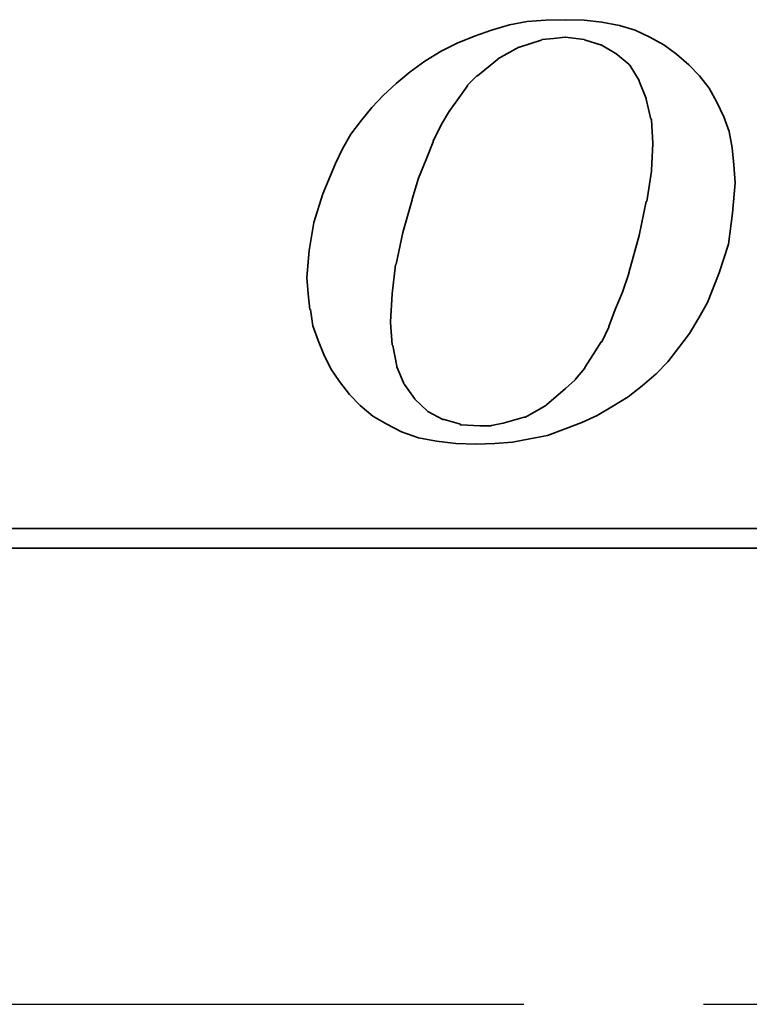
# Model space of a CAD drawing. Header units: millimetres. Extents: x -96 to 288, y -107 to 135.
# Tile 33 of 52: x 206.34 to 211.42, y 0 to 6.84. Entities that reach past the tile are written whole.
import ezdxf

# ---------------------------------------------------------------- set-up
doc = ezdxf.new("R2010")
doc.units = ezdxf.units.MM
doc.linetypes.add('CENTER', pattern=[2, 1.25, -0.25, 0.25, -0.25])
for name, color, linetype in [('CL', 1, 'CENTER'), ('DIM', 4, 'Continuous'), ('layer 1', 7, 'Continuous')]:
    doc.layers.add(name, color=color, linetype=linetype)

# ---------------------------------------------------------------- blocks, each defined once
blk = doc.blocks.new('TBI MOTION logo(完整正式版)')
at = {"layer": 'layer 1', "color": 22, "lineweight": 35}
for points, knots in [([(-11.34375, -6.98375), (-11.34375, -6.98375), (-10.91375, -7.43875), (-10.91375, -7.43875), (-10.91375, -7.43875), (-10.91375, -7.43875), (-10.38625, -7.87125), (-10.38625, -7.87125), (-10.38625, -7.87125), (-10.38625, -7.87125), (-9.81125, -8.20375), (-9.81125, -8.20375), (-9.81125, -8.20375), (-9.81125, -8.20375), (-9.21125, -8.51875), (-9.21125, -8.51875), (-9.21125, -8.51875), (-9.21125, -8.51875), (-8.51625, -8.75875), (-8.51625, -8.75875), (-8.51625, -8.75875), (-8.51625, -8.75875), (-7.77125, -8.90375), (-7.77125, -8.90375), (-7.77125, -8.90375), (-7.77125, -8.90375), (-6.97875, -8.99875), (-6.97875, -8.99875), (-6.97875, -8.99875), (-6.97875, -8.99875), (-6.14125, -9.02375), (-6.14125, -9.02375), (-6.14125, -9.02375), (-6.14125, -9.02375), (-5.37125, -8.99875), (-5.37125, -8.99875), (-5.37125, -8.99875), (-5.37125, -8.99875), (-4.65375, -8.94875), (-4.65375, -8.94875), (-4.65375, -8.94875), (-4.65375, -8.94875), (-3.93375, -8.80625), (-3.93375, -8.80625), (-3.93375, -8.80625), (-3.93375, -8.80625), (-3.21375, -8.66375), (-3.21375, -8.66375), (-3.21375, -8.66375), (-3.21375, -8.66375), (-2.49375, -8.39875), (-2.49375, -8.39875), (-2.49375, -8.39875), (-2.49375, -8.39875), (-1.79875, -8.13375), (-1.79875, -8.13375), (-1.79875, -8.13375), (-1.79875, -8.13375), (-1.17375, -7.84375), (-1.17375, -7.84375), (-1.17375, -7.84375), (-1.17375, -7.84375), (-0.52375, -7.46375), (-0.52375, -7.46375), (-0.52375, -7.46375), (-0.52375, -7.46375), (0.10124, -7.07875), (0.10124, -7.07875), (0.10124, -7.07875), (0.10124, -7.07875), (0.67625, -6.62375), (0.67625, -6.62375), (0.67625, -6.62375), (0.67625, -6.62375), (1.24874, -6.14375), (1.24874, -6.14375), (1.24874, -6.14375), (1.24874, -6.14375), (1.72874, -5.64125), (1.72874, -5.64125), (1.72874, -5.64125), (1.72874, -5.64125), (2.18624, -5.06375), (2.18624, -5.06375), (2.18624, -5.06375), (2.18624, -5.06375), (2.61625, -4.48874), (2.61625, -4.48874), (2.61625, -4.48874), (2.61625, -4.48874), (3.00125, -3.83874), (3.00125, -3.83874), (3.00125, -3.83874), (3.00125, -3.83874), (3.36124, -3.21374), (3.36124, -3.21374), (3.36124, -3.21374), (3.36124, -3.21374), (3.84374, -1.99125), (3.84374, -1.99125), (3.84374, -1.99125), (3.84374, -1.99125), (4.22625, -0.81875), (4.22625, -0.81875), (4.22625, -0.81875), (4.22625, -0.81875), (4.39125, 0.45624), (4.39125, 0.45624), (4.39125, 0.45624), (4.39125, 0.45624), (4.48874, 1.70124), (4.48874, 1.70124), (4.48874, 1.70124), (4.48874, 1.70124), (4.43874, 2.44625), (4.43874, 2.44625), (4.43874, 2.44625), (4.43874, 2.44625), (4.36874, 3.14125), (4.36874, 3.14125), (4.36874, 3.14125), (4.36874, 3.14125), (4.25125, 3.81125), (4.25125, 3.81125), (4.25125, 3.81125), (4.25125, 3.81125), (4.03124, 4.41125), (4.03124, 4.41125), (4.03124, 4.41125), (4.03124, 4.41125), (3.74374, 5.01125), (3.74374, 5.01125), (3.74374, 5.01125), (3.74374, 5.01125), (3.43124, 5.58875), (3.43124, 5.58875), (3.43124, 5.58875), (3.43124, 5.58875), (3.02625, 6.09125), (3.02625, 6.09125), (3.02625, 6.09125), (3.02625, 6.09125), (2.59374, 6.54875), (2.59374, 6.54875), (2.59374, 6.54875), (2.59374, 6.54875), (2.09124, 6.98125), (2.09124, 6.98125), (2.09124, 6.98125), (2.09124, 6.98125), (1.56124, 7.36625), (1.56124, 7.36625), (1.56124, 7.36625), (1.56124, 7.36625), (0.98624, 7.67625), (0.98624, 7.67625), (0.98624, 7.67625), (0.98624, 7.67625), (0.38624, 7.96375), (0.38624, 7.96375), (0.38624, 7.96375), (0.38624, 7.96375), (-0.25875, 8.15625), (-0.25875, 8.15625), (-0.25875, 8.15625), (-0.25875, 8.15625), (-0.98125, 8.30125), (-0.98125, 8.30125), (-0.98125, 8.30125), (-0.98125, 8.30125), (-1.70124, 8.37125), (-1.70124, 8.37125), (-1.70124, 8.37125), (-1.70124, 8.37125), (-2.49375, 8.39624), (-2.49375, 8.39624), (-2.49375, 8.39624), (-2.49375, 8.39624), (-3.28625, 8.37125), (-3.28625, 8.37125), (-3.28625, 8.37125), (-3.28625, 8.37125), (-4.05125, 8.32125), (-4.05125, 8.32125), (-4.05125, 8.32125), (-4.05125, 8.32125), (-4.77375, 8.18125), (-4.77375, 8.18125), (-4.77375, 8.18125), (-4.77375, 8.18125), (-5.51625, 7.96375), (-5.51625, 7.96375), (-5.51625, 7.96375), (-5.51625, 7.96375), (-6.21125, 7.72625), (-6.21125, 7.72625), (-6.21125, 7.72625), (-6.21125, 7.72625), (-6.92875, 7.43625), (-6.92875, 7.43625), (-6.92875, 7.43625), (-6.92875, 7.43625), (-7.57875, 7.10125), (-7.57875, 7.10125), (-7.57875, 7.10125), (-7.57875, 7.10125), (-8.24875, 6.69125), (-8.24875, 6.69125), (-8.24875, 6.69125), (-8.24875, 6.69125), (-8.84875, 6.26125), (-8.84875, 6.26125), (-8.84875, 6.26125), (-8.84875, 6.26125), (-9.42625, 5.78125), (-9.42625, 5.78125), (-9.42625, 5.78125), (-9.42625, 5.78125), (-9.95375, 5.30125), (-9.95375, 5.30125), (-9.95375, 5.30125), (-9.95375, 5.30125), (-10.43375, 4.79624), (-10.43375, 4.79624), (-10.43375, 4.79624), (-10.43375, 4.79624), (-10.88875, 4.22125), (-10.88875, 4.22125), (-10.88875, 4.22125), (-10.88875, 4.22125), (-11.29875, 3.69375), (-11.29875, 3.69375), (-11.29875, 3.69375), (-11.29875, 3.69375), (-11.63375, 3.09125), (-11.63375, 3.09125), (-11.63375, 3.09125), (-11.63375, 3.09125), (-11.91875, 2.49625), (-11.91875, 2.49625), (-11.91875, 2.49625), (-11.91875, 2.49625), (-12.44875, 1.24625), (-12.44875, 1.24625), (-12.44875, 1.24625), (-12.44875, 1.24625), (-12.80875, 0.06874), (-12.80875, 0.06874), (-12.80875, 0.06874), (-12.80875, 0.06874), (-12.99875, -1.07875), (-12.99875, -1.07875), (-12.99875, -1.07875), (-12.99875, -1.07875), (-13.09375, -2.18375), (-13.09375, -2.18375), (-13.09375, -2.18375), (-13.09375, -2.18375), (-13.04875, -2.85375), (-13.04875, -2.85375), (-13.04875, -2.85375), (-13.04875, -2.85375), (-12.97375, -3.50375), (-12.97375, -3.50375), (-12.97375, -3.50375), (-12.97375, -3.50375), (-12.95375, -3.50375), (-12.95375, -3.50375), (-12.95375, -3.50375), (-12.95375, -3.50375), (-12.85375, -4.17375), (-12.85375, -4.17375), (-12.85375, -4.17375), (-12.85375, -4.17375), (-12.63875, -4.77624), (-12.63875, -4.77624), (-12.63875, -4.77624), (-12.63875, -4.77624), (-12.39875, -5.35125), (-12.39875, -5.35125), (-12.39875, -5.35125), (-12.39875, -5.35125), (-12.11375, -5.92875), (-12.11375, -5.92875), (-12.11375, -5.92875), (-12.11375, -5.92875), (-11.75375, -6.45375), (-11.75375, -6.45375), (-11.75375, -6.45375), (-11.75375, -6.45375), (-11.34375, -6.98375), (-11.34375, -6.98375)], [0, 0, 0, 0, 0.01369863, 0.01369863, 0.01369863, 0.01369863, 0.02739726, 0.02739726, 0.02739726, 0.02739726, 0.04109589, 0.04109589, 0.04109589, 0.04109589, 0.05479452, 0.05479452, 0.05479452, 0.05479452, 0.06849315, 0.06849315, 0.06849315, 0.06849315, 0.08219178, 0.08219178, 0.08219178, 0.08219178, 0.09589041, 0.09589041, 0.09589041, 0.09589041, 0.10958904, 0.10958904, 0.10958904, 0.10958904, 0.12328767, 0.12328767, 0.12328767, 0.12328767, 0.1369863, 0.1369863, 0.1369863, 0.1369863, 0.15068493, 0.15068493, 0.15068493, 0.15068493, 0.16438356, 0.16438356, 0.16438356, 0.16438356, 0.17808219, 0.17808219, 0.17808219, 0.17808219, 0.19178082, 0.19178082, 0.19178082, 0.19178082, 0.20547945, 0.20547945, 0.20547945, 0.20547945, 0.21917808, 0.21917808, 0.21917808, 0.21917808, 0.23287671, 0.23287671, 0.23287671, 0.23287671, 0.24657534, 0.24657534, 0.24657534, 0.24657534, 0.26027397, 0.26027397, 0.26027397, 0.26027397, 0.2739726, 0.2739726, 0.2739726, 0.2739726, 0.28767123, 0.28767123, 0.28767123, 0.28767123, 0.30136986, 0.30136986, 0.30136986, 0.30136986, 0.31506849, 0.31506849, 0.31506849, 0.31506849, 0.32876712, 0.32876712, 0.32876712, 0.32876712, 0.34246575, 0.34246575, 0.34246575, 0.34246575, 0.35616438, 0.35616438, 0.35616438, 0.35616438, 0.36986301, 0.36986301, 0.36986301, 0.36986301, 0.38356164, 0.38356164, 0.38356164, 0.38356164, 0.39726027, 0.39726027, 0.39726027, 0.39726027, 0.4109589, 0.4109589, 0.4109589, 0.4109589, 0.42465753, 0.42465753, 0.42465753, 0.42465753, 0.43835616, 0.43835616, 0.43835616, 0.43835616, 0.45205479, 0.45205479, 0.45205479, 0.45205479, 0.46575342, 0.46575342, 0.46575342, 0.46575342, 0.47945205, 0.47945205, 0.47945205, 0.47945205, 0.49315068, 0.49315068, 0.49315068, 0.49315068, 0.50684932, 0.50684932, 0.50684932, 0.50684932, 0.52054795, 0.52054795, 0.52054795, 0.52054795, 0.53424658, 0.53424658, 0.53424658, 0.53424658, 0.54794521, 0.54794521, 0.54794521, 0.54794521, 0.56164384, 0.56164384, 0.56164384, 0.56164384, 0.57534247, 0.57534247, 0.57534247, 0.57534247, 0.5890411, 0.5890411, 0.5890411, 0.5890411, 0.60273973, 0.60273973, 0.60273973, 0.60273973, 0.61643836, 0.61643836, 0.61643836, 0.61643836, 0.63013699, 0.63013699, 0.63013699, 0.63013699, 0.64383562, 0.64383562, 0.64383562, 0.64383562, 0.65753425, 0.65753425, 0.65753425, 0.65753425, 0.67123288, 0.67123288, 0.67123288, 0.67123288, 0.68493151, 0.68493151, 0.68493151, 0.68493151, 0.69863014, 0.69863014, 0.69863014, 0.69863014, 0.71232877, 0.71232877, 0.71232877, 0.71232877, 0.7260274, 0.7260274, 0.7260274, 0.7260274, 0.73972603, 0.73972603, 0.73972603, 0.73972603, 0.75342466, 0.75342466, 0.75342466, 0.75342466, 0.76712329, 0.76712329, 0.76712329, 0.76712329, 0.78082192, 0.78082192, 0.78082192, 0.78082192, 0.79452055, 0.79452055, 0.79452055, 0.79452055, 0.80821918, 0.80821918, 0.80821918, 0.80821918, 0.82191781, 0.82191781, 0.82191781, 0.82191781, 0.83561644, 0.83561644, 0.83561644, 0.83561644, 0.84931507, 0.84931507, 0.84931507, 0.84931507, 0.8630137, 0.8630137, 0.8630137, 0.8630137, 0.87671233, 0.87671233, 0.87671233, 0.87671233, 0.89041096, 0.89041096, 0.89041096, 0.89041096, 0.90410959, 0.90410959, 0.90410959, 0.90410959, 0.91780822, 0.91780822, 0.91780822, 0.91780822, 0.93150685, 0.93150685, 0.93150685, 0.93150685, 0.94520548, 0.94520548, 0.94520548, 0.94520548, 0.95890411, 0.95890411, 0.95890411, 0.95890411, 0.97260274, 0.97260274, 0.97260274, 0.97260274, 0.98630137, 0.98630137, 0.98630137, 0.98630137, 1, 1, 1, 1]), ([(-8.77875, 1.03124), (-8.77875, 1.03124), (-8.51625, 1.89625), (-8.51625, 1.89625), (-8.51625, 1.89625), (-8.51625, 1.89625), (-8.20375, 2.66375), (-8.20375, 2.66375), (-8.20375, 2.66375), (-8.20375, 2.66375), (-7.91625, 3.38125), (-7.91625, 3.38125), (-7.91625, 3.38125), (-7.91625, 3.38125), (-7.91625, 3.40624), (-7.91625, 3.40624), (-7.91625, 3.40624), (-7.91625, 3.40624), (-7.57875, 4.07624), (-7.57875, 4.07624), (-7.57875, 4.07624), (-7.57875, 4.07624), (-7.24375, 4.65125), (-7.24375, 4.65125), (-7.24375, 4.65125), (-7.24375, 4.65125), (-7.21875, 4.65125), (-7.21875, 4.65125), (-7.21875, 4.65125), (-7.21875, 4.65125), (-7.21875, 4.67624), (-7.21875, 4.67624), (-7.21875, 4.67624), (-7.21875, 4.67624), (-6.83625, 5.20375), (-6.83625, 5.20375), (-6.83625, 5.20375), (-6.83625, 5.20375), (-6.49875, 5.68625), (-6.49875, 5.68625), (-6.49875, 5.68625), (-6.49875, 5.68625), (-6.49875, 5.70625), (-6.49875, 5.70625), (-6.49875, 5.70625), (-6.49875, 5.70625), (-6.11625, 6.09125), (-6.11625, 6.09125), (-6.11625, 6.09125), (-6.11625, 6.09125), (-6.09125, 6.09125), (-6.09125, 6.09125), (-6.09125, 6.09125), (-6.09125, 6.09125), (-5.27375, 6.76625), (-5.27375, 6.76625), (-5.27375, 6.76625), (-5.27375, 6.76625), (-5.24875, 6.76625), (-5.24875, 6.76625), (-5.24875, 6.76625), (-5.24875, 6.76625), (-5.24875, 6.78625), (-5.24875, 6.78625), (-5.24875, 6.78625), (-5.24875, 6.78625), (-4.38875, 7.26624), (-4.38875, 7.26624), (-4.38875, 7.26624), (-4.38875, 7.26624), (-4.36125, 7.26624), (-4.36125, 7.26624), (-4.36125, 7.26624), (-4.36125, 7.26624), (-3.93375, 7.41125), (-3.93375, 7.41125), (-3.93375, 7.41125), (-3.93375, 7.41125), (-3.47375, 7.55625), (-3.47375, 7.55625), (-3.47375, 7.55625), (-3.47375, 7.55625), (-3.45375, 7.55625), (-3.45375, 7.55625), (-3.45375, 7.55625), (-3.45375, 7.55625), (-3.42875, 7.58124), (-3.42875, 7.58124), (-3.42875, 7.58124), (-3.42875, 7.58124), (-2.97375, 7.62625), (-2.97375, 7.62625), (-2.97375, 7.62625), (-2.97375, 7.62625), (-2.49375, 7.67625), (-2.49375, 7.67625), (-2.49375, 7.67625), (-2.49375, 7.67625), (-2.46875, 7.67625), (-2.46875, 7.67625), (-2.46875, 7.67625), (-2.46875, 7.67625), (-1.70124, 7.58124), (-1.70124, 7.58124), (-1.70124, 7.58124), (-1.70124, 7.58124), (-1.67875, 7.55625), (-1.67875, 7.55625), (-1.67875, 7.55625), (-1.67875, 7.55625), (-1.65375, 7.55625), (-1.65375, 7.55625), (-1.65375, 7.55625), (-1.65375, 7.55625), (-1.03125, 7.36625), (-1.03125, 7.36625), (-1.03125, 7.36625), (-1.03125, 7.36625), (-1.00625, 7.36625), (-1.00625, 7.36625), (-1.00625, 7.36625), (-1.00625, 7.36625), (-0.43124, 7.02624), (-0.43124, 7.02624), (-0.43124, 7.02624), (-0.43124, 7.02624), (-0.40625, 7.00624), (-0.40625, 7.00624), (-0.40625, 7.00624), (-0.40625, 7.00624), (0.12124, 6.57124), (0.12124, 6.57124), (0.12124, 6.57124), (0.12124, 6.57124), (0.14624, 6.54875), (0.14624, 6.54875), (0.14624, 6.54875), (0.14624, 6.54875), (0.17124, 6.52375), (0.17124, 6.52375), (0.17124, 6.52375), (0.17124, 6.52375), (0.55625, 5.89875), (0.55625, 5.89875), (0.55625, 5.89875), (0.55625, 5.89875), (0.55625, 5.87625), (0.55625, 5.87625), (0.55625, 5.87625), (0.55625, 5.87625), (0.84124, 5.15625), (0.84124, 5.15625), (0.84124, 5.15625), (0.84124, 5.15625), (0.84124, 5.13125), (0.84124, 5.13125), (0.84124, 5.13125), (0.84124, 5.13125), (1.03624, 4.31875), (1.03624, 4.31875), (1.03624, 4.31875), (1.03624, 4.31875), (1.05624, 4.31875), (1.05624, 4.31875), (1.05624, 4.31875), (1.05624, 4.31875), (1.05624, 4.29125), (1.05624, 4.29125), (1.05624, 4.29125), (1.05624, 4.29125), (1.10625, 3.33125), (1.10625, 3.33125), (1.10625, 3.33125), (1.10625, 3.33125), (1.10625, 3.30875), (1.10625, 3.30875), (1.10625, 3.30875), (1.10625, 3.30875), (1.05624, 2.20624), (1.05624, 2.20624), (1.05624, 2.20624), (1.05624, 2.20624), (1.05624, 2.18124), (1.05624, 2.18124), (1.05624, 2.18124), (1.05624, 2.18124), (0.86624, 0.93624), (0.86624, 0.93624), (0.86624, 0.93624), (0.86624, 0.93624), (0.84124, 0.93624), (0.84124, 0.93624), (0.84124, 0.93624), (0.84124, 0.93624), (0.55625, -0.45874), (0.55625, -0.45874), (0.55625, -0.45874), (0.55625, -0.45874), (0.12124, -1.99125), (0.12124, -1.99125), (0.12124, -1.99125), (0.12124, -1.99125), (0.12124, -2.01874), (0.12124, -2.01874), (0.12124, -2.01874), (0.12124, -2.01874), (-0.13874, -2.78375), (-0.13874, -2.78375), (-0.13874, -2.78375), (-0.13874, -2.78375), (-0.43124, -3.50375), (-0.43124, -3.50375), (-0.43124, -3.50375), (-0.43124, -3.50375), (-0.69375, -4.19875), (-0.69375, -4.19875), (-0.69375, -4.19875), (-0.69375, -4.19875), (-0.69375, -4.22375), (-0.69375, -4.22375), (-0.69375, -4.22375), (-0.69375, -4.22375), (-0.98125, -4.82374), (-0.98125, -4.82374), (-0.98125, -4.82374), (-0.98125, -4.82374), (-1.00625, -4.82374), (-1.00625, -4.82374), (-1.00625, -4.82374), (-1.00625, -4.82374), (-1.33875, -5.35125), (-1.33875, -5.35125), (-1.33875, -5.35125), (-1.33875, -5.35125), (-1.67875, -5.87875), (-1.67875, -5.87875), (-1.67875, -5.87875), (-1.67875, -5.87875), (-1.67875, -5.90375), (-1.67875, -5.90375), (-1.67875, -5.90375), (-1.67875, -5.90375), (-2.05875, -6.35875), (-2.05875, -6.35875), (-2.05875, -6.35875), (-2.05875, -6.35875), (-2.08375, -6.38375), (-2.08375, -6.38375), (-2.08375, -6.38375), (-2.08375, -6.38375), (-2.46875, -6.74375), (-2.46875, -6.74375), (-2.46875, -6.74375), (-2.46875, -6.74375), (-3.25875, -7.41625), (-3.25875, -7.41625), (-3.25875, -7.41625), (-3.25875, -7.41625), (-3.28625, -7.43875), (-3.28625, -7.43875), (-3.28625, -7.43875), (-3.28625, -7.43875), (-4.12375, -7.91875), (-4.12375, -7.91875), (-4.12375, -7.91875), (-4.12375, -7.91875), (-4.14875, -7.91875), (-4.14875, -7.91875), (-4.14875, -7.91875), (-4.14875, -7.91875), (-4.17125, -7.91875), (-4.17125, -7.91875), (-4.17125, -7.91875), (-4.17125, -7.91875), (-5.03375, -8.15875), (-5.03375, -8.15875), (-5.03375, -8.15875), (-5.03375, -8.15875), (-5.51625, -8.25625), (-5.51625, -8.25625), (-5.51625, -8.25625), (-5.51625, -8.25625), (-5.54125, -8.27875), (-5.54125, -8.27875), (-5.54125, -8.27875), (-5.54125, -8.27875), (-5.56375, -8.27875), (-5.56375, -8.27875), (-5.56375, -8.27875), (-5.56375, -8.27875), (-5.99625, -8.27875), (-5.99625, -8.27875), (-5.99625, -8.27875), (-5.99625, -8.27875), (-6.76375, -8.23125), (-6.76375, -8.23125), (-6.76375, -8.23125), (-6.76375, -8.23125), (-6.78875, -8.23125), (-6.78875, -8.23125), (-6.78875, -8.23125), (-6.78875, -8.23125), (-6.78875, -8.20375), (-6.78875, -8.20375), (-6.78875, -8.20375), (-6.78875, -8.20375), (-7.45875, -8.01375), (-7.45875, -8.01375), (-7.45875, -8.01375), (-7.45875, -8.01375), (-7.48375, -8.01375), (-7.48375, -8.01375), (-7.48375, -8.01375), (-7.48375, -8.01375), (-7.50875, -8.01375), (-7.50875, -8.01375), (-7.50875, -8.01375), (-7.50875, -8.01375), (-8.13125, -7.67875), (-8.13125, -7.67875), (-8.13125, -7.67875), (-8.13125, -7.67875), (-8.15625, -7.65375), (-8.15625, -7.65375), (-8.15625, -7.65375), (-8.15625, -7.65375), (-8.65875, -7.17375), (-8.65875, -7.17375), (-8.65875, -7.17375), (-8.65875, -7.17375), (-8.68375, -7.14875), (-8.68375, -7.14875), (-8.68375, -7.14875), (-8.68375, -7.14875), (-9.08875, -6.57375), (-9.08875, -6.57375), (-9.08875, -6.57375), (-9.08875, -6.57375), (-9.11375, -6.54875), (-9.11375, -6.54875), (-9.11375, -6.54875), (-9.11375, -6.54875), (-9.11375, -6.52875), (-9.11375, -6.52875), (-9.11375, -6.52875), (-9.11375, -6.52875), (-9.40375, -5.85375), (-9.40375, -5.85375), (-9.40375, -5.85375), (-9.40375, -5.85375), (-9.40375, -5.82875), (-9.40375, -5.82875), (-9.40375, -5.82875), (-9.40375, -5.82875), (-9.56875, -4.96875), (-9.56875, -4.96875), (-9.56875, -4.96875), (-9.56875, -4.96875), (-9.59375, -4.94375), (-9.59375, -4.94375), (-9.59375, -4.94375), (-9.59375, -4.94375), (-9.66375, -4.03375), (-9.66375, -4.03375), (-9.66375, -4.03375), (-9.66375, -4.03375), (-9.66375, -4.00875), (-9.66375, -4.00875), (-9.66375, -4.00875), (-9.66375, -4.00875), (-9.59375, -2.85375), (-9.59375, -2.85375), (-9.59375, -2.85375), (-9.59375, -2.85375), (-9.45125, -1.65875), (-9.45125, -1.65875), (-9.45125, -1.65875), (-9.45125, -1.65875), (-9.42625, -1.63375), (-9.42625, -1.63375), (-9.42625, -1.63375), (-9.42625, -1.63375), (-9.16125, -0.33875), (-9.16125, -0.33875), (-9.16125, -0.33875), (-9.16125, -0.33875), (-8.77875, 1.00624), (-8.77875, 1.00624), (-8.77875, 1.00624), (-8.77875, 1.00624), (-8.77875, 1.03124), (-8.77875, 1.03124)], [0, 0, 0, 0, 0.01020408, 0.01020408, 0.01020408, 0.01020408, 0.02040816, 0.02040816, 0.02040816, 0.02040816, 0.03061224, 0.03061224, 0.03061224, 0.03061224, 0.04081633, 0.04081633, 0.04081633, 0.04081633, 0.05102041, 0.05102041, 0.05102041, 0.05102041, 0.06122449, 0.06122449, 0.06122449, 0.06122449, 0.07142857, 0.07142857, 0.07142857, 0.07142857, 0.08163265, 0.08163265, 0.08163265, 0.08163265, 0.09183673, 0.09183673, 0.09183673, 0.09183673, 0.10204082, 0.10204082, 0.10204082, 0.10204082, 0.1122449, 0.1122449, 0.1122449, 0.1122449, 0.12244898, 0.12244898, 0.12244898, 0.12244898, 0.13265306, 0.13265306, 0.13265306, 0.13265306, 0.14285714, 0.14285714, 0.14285714, 0.14285714, 0.15306122, 0.15306122, 0.15306122, 0.15306122, 0.16326531, 0.16326531, 0.16326531, 0.16326531, 0.17346939, 0.17346939, 0.17346939, 0.17346939, 0.18367347, 0.18367347, 0.18367347, 0.18367347, 0.19387755, 0.19387755, 0.19387755, 0.19387755, 0.20408163, 0.20408163, 0.20408163, 0.20408163, 0.21428571, 0.21428571, 0.21428571, 0.21428571, 0.2244898, 0.2244898, 0.2244898, 0.2244898, 0.23469388, 0.23469388, 0.23469388, 0.23469388, 0.24489796, 0.24489796, 0.24489796, 0.24489796, 0.25510204, 0.25510204, 0.25510204, 0.25510204, 0.26530612, 0.26530612, 0.26530612, 0.26530612, 0.2755102, 0.2755102, 0.2755102, 0.2755102, 0.28571429, 0.28571429, 0.28571429, 0.28571429, 0.29591837, 0.29591837, 0.29591837, 0.29591837, 0.30612245, 0.30612245, 0.30612245, 0.30612245, 0.31632653, 0.31632653, 0.31632653, 0.31632653, 0.32653061, 0.32653061, 0.32653061, 0.32653061, 0.33673469, 0.33673469, 0.33673469, 0.33673469, 0.34693878, 0.34693878, 0.34693878, 0.34693878, 0.35714286, 0.35714286, 0.35714286, 0.35714286, 0.36734694, 0.36734694, 0.36734694, 0.36734694, 0.37755102, 0.37755102, 0.37755102, 0.37755102, 0.3877551, 0.3877551, 0.3877551, 0.3877551, 0.39795918, 0.39795918, 0.39795918, 0.39795918, 0.40816327, 0.40816327, 0.40816327, 0.40816327, 0.41836735, 0.41836735, 0.41836735, 0.41836735, 0.42857143, 0.42857143, 0.42857143, 0.42857143, 0.43877551, 0.43877551, 0.43877551, 0.43877551, 0.44897959, 0.44897959, 0.44897959, 0.44897959, 0.45918367, 0.45918367, 0.45918367, 0.45918367, 0.46938776, 0.46938776, 0.46938776, 0.46938776, 0.47959184, 0.47959184, 0.47959184, 0.47959184, 0.48979592, 0.48979592, 0.48979592, 0.48979592, 0.5, 0.5, 0.5, 0.5, 0.51020408, 0.51020408, 0.51020408, 0.51020408, 0.52040816, 0.52040816, 0.52040816, 0.52040816, 0.53061224, 0.53061224, 0.53061224, 0.53061224, 0.54081633, 0.54081633, 0.54081633, 0.54081633, 0.55102041, 0.55102041, 0.55102041, 0.55102041, 0.56122449, 0.56122449, 0.56122449, 0.56122449, 0.57142857, 0.57142857, 0.57142857, 0.57142857, 0.58163265, 0.58163265, 0.58163265, 0.58163265, 0.59183673, 0.59183673, 0.59183673, 0.59183673, 0.60204082, 0.60204082, 0.60204082, 0.60204082, 0.6122449, 0.6122449, 0.6122449, 0.6122449, 0.62244898, 0.62244898, 0.62244898, 0.62244898, 0.63265306, 0.63265306, 0.63265306, 0.63265306, 0.64285714, 0.64285714, 0.64285714, 0.64285714, 0.65306122, 0.65306122, 0.65306122, 0.65306122, 0.66326531, 0.66326531, 0.66326531, 0.66326531, 0.67346939, 0.67346939, 0.67346939, 0.67346939, 0.68367347, 0.68367347, 0.68367347, 0.68367347, 0.69387755, 0.69387755, 0.69387755, 0.69387755, 0.70408163, 0.70408163, 0.70408163, 0.70408163, 0.71428571, 0.71428571, 0.71428571, 0.71428571, 0.7244898, 0.7244898, 0.7244898, 0.7244898, 0.73469388, 0.73469388, 0.73469388, 0.73469388, 0.74489796, 0.74489796, 0.74489796, 0.74489796, 0.75510204, 0.75510204, 0.75510204, 0.75510204, 0.76530612, 0.76530612, 0.76530612, 0.76530612, 0.7755102, 0.7755102, 0.7755102, 0.7755102, 0.78571429, 0.78571429, 0.78571429, 0.78571429, 0.79591837, 0.79591837, 0.79591837, 0.79591837, 0.80612245, 0.80612245, 0.80612245, 0.80612245, 0.81632653, 0.81632653, 0.81632653, 0.81632653, 0.82653061, 0.82653061, 0.82653061, 0.82653061, 0.83673469, 0.83673469, 0.83673469, 0.83673469, 0.84693878, 0.84693878, 0.84693878, 0.84693878, 0.85714286, 0.85714286, 0.85714286, 0.85714286, 0.86734694, 0.86734694, 0.86734694, 0.86734694, 0.87755102, 0.87755102, 0.87755102, 0.87755102, 0.8877551, 0.8877551, 0.8877551, 0.8877551, 0.89795918, 0.89795918, 0.89795918, 0.89795918, 0.90816327, 0.90816327, 0.90816327, 0.90816327, 0.91836735, 0.91836735, 0.91836735, 0.91836735, 0.92857143, 0.92857143, 0.92857143, 0.92857143, 0.93877551, 0.93877551, 0.93877551, 0.93877551, 0.94897959, 0.94897959, 0.94897959, 0.94897959, 0.95918367, 0.95918367, 0.95918367, 0.95918367, 0.96938776, 0.96938776, 0.96938776, 0.96938776, 0.97959184, 0.97959184, 0.97959184, 0.97959184, 0.98979592, 0.98979592, 0.98979592, 0.98979592, 1, 1, 1, 1]), ([(75.90875, -9.47875), (75.90875, -9.47875), (75.90875, -12.28625), (75.90875, -12.28625), (75.90875, -12.28625), (75.90875, -12.28625), (75.90875, -12.47875), (75.90875, -12.47875), (75.90875, -12.47875), (75.90875, -12.47875), (75.71625, -12.47875), (75.71625, -12.47875), (75.71625, -12.47875), (75.71625, -12.47875), (-88.32875, -12.47875), (-88.32875, -12.47875), (-88.32875, -12.47875), (-88.32875, -12.47875), (-88.32875, -13.29375), (-88.32875, -13.29375), (-88.32875, -13.29375), (-88.32875, -13.29375), (82.89125, -13.29375), (82.89125, -13.29375), (82.89125, -13.29375), (82.89125, -13.29375), (75.90875, -9.47875), (75.90875, -9.47875)], [0, 0, 0, 0, 0.14285714, 0.14285714, 0.14285714, 0.14285714, 0.28571429, 0.28571429, 0.28571429, 0.28571429, 0.42857143, 0.42857143, 0.42857143, 0.42857143, 0.57142857, 0.57142857, 0.57142857, 0.57142857, 0.71428571, 0.71428571, 0.71428571, 0.71428571, 0.85714286, 0.85714286, 0.85714286, 0.85714286, 1, 1, 1, 1])]:
    blk.add_open_spline(points, degree=3, knots=knots, dxfattribs=at)

msp = doc.modelspace()

# ---------------------------------------------------------------- linework, layer by layer
at = {"layer": 'CL', "color": 0, "ltscale": 5}
msp.add_line((143.603, 0), (253.603, 0), dxfattribs=at)

# ---------------------------------------------------------------- block references
at = {"layer": 'DIM', "color": 7, "xscale": 0.169361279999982, "yscale": 0.169361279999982, "zscale": 0.169361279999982}
msp.add_blockref('TBI MOTION logo(完整正式版)', (210.5611, 5.4218), dxfattribs=at)

doc.saveas('drawing.dxf')
